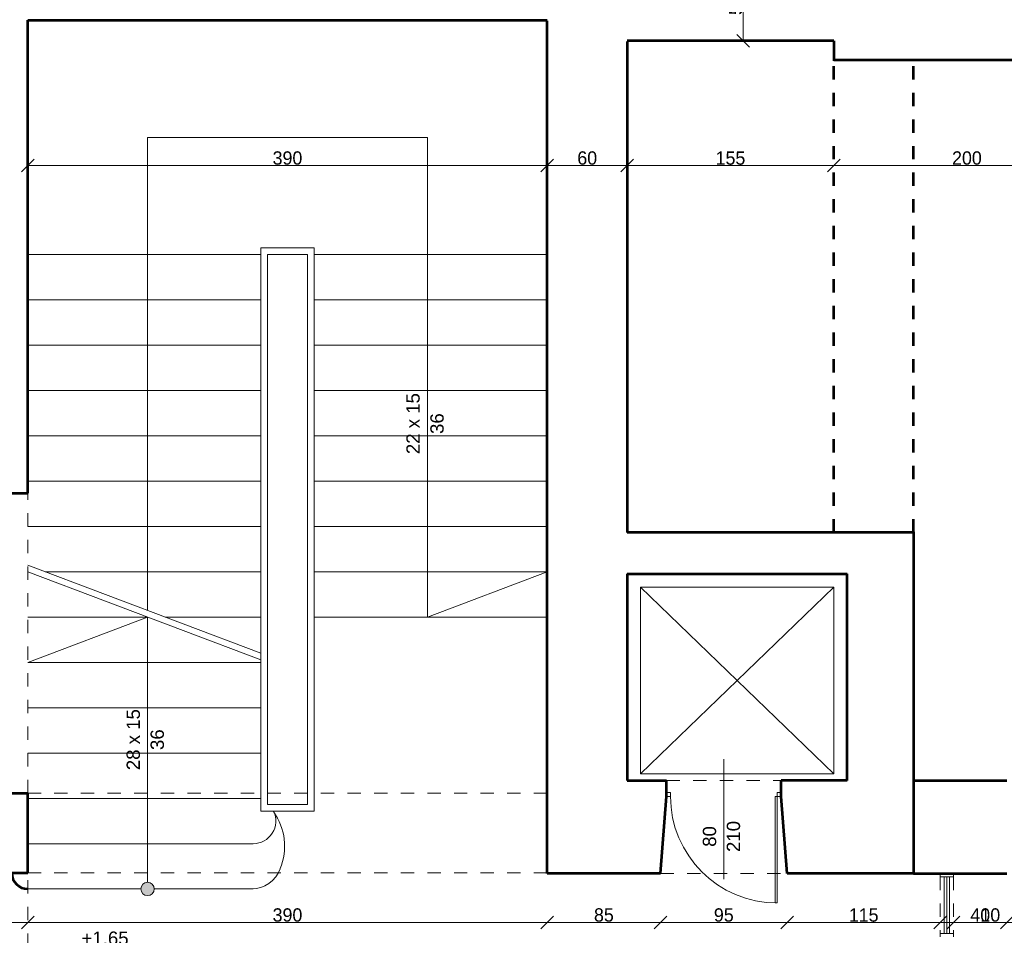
# Model space of a CAD drawing. Header units: inches. Extents: x -21887 to 84279, y -131485 to 67836.
# Tile 195 of 256: x 4221 to 11611, y 35718 to 42588. Entities that reach past the tile are written whole.
import ezdxf

# ---------------------------------------------------------------- set-up
doc = ezdxf.new("R2010")
doc.units = ezdxf.units.IN
doc.header["$MEASUREMENT"] = 0
doc.linetypes.add('Dashed copy', pattern=[200, 100, -100])
doc.layers.get('0').update_dxf_attribs({"lineweight": 13})
doc.layers.get('Defpoints').update_dxf_attribs({"lineweight": 13})
for name, color, linetype, lineweight in [('AI_MURY', 7, 'Continuous', 53), ('Dimensioning', 7, 'Continuous', 13), ('DRZWI', 7, 'Continuous', 13), ('PODCIAGI', 7, 'Continuous', 13), ('schodzy', 7, 'Continuous', 13)]:
    doc.layers.add(name, color=color, linetype=linetype, lineweight=lineweight)
doc.styles.add('GENERATED_STYLE_7', font='txt')
doc.styles.add('Style-Courier New', font='txt')
doc.dimstyles.new('Dimstyle_4', dxfattribs={"dimtxt": 100, "dimasz": 95, "dimexe": 0, "dimexo": 0, "dimgap": 0.09, "dimtad": 1, "dimdec": 0, "dimlfac": 0.1, "dimzin": 0, "dimdsep": 46, "dimlunit": 5, "dimtxsty": 'GENERATED_STYLE_7', "dimblk": 'ARROWHEAD_6', "dimcen": 0.09, "dimclrd": 161, "dimclre": 161, "dimclrt": 7, "dimadec": 0, "dimazin": 0, "dimtfac": 1, "dimtdec": 0, "dimtmove": 0, "dimatfit": 3, "dimfxl": 0, "dimtolj": 1, "dimtzin": 0, "dimarcsym": 0})
doc.dimstyles.new('Dimstyle_5', dxfattribs={"dimtxt": 100, "dimasz": 95, "dimexe": 0.18, "dimexo": 0, "dimgap": 0.09, "dimtad": 1, "dimtih": 1, "dimtoh": 1, "dimdec": 0, "dimlfac": 0.1, "dimzin": 0, "dimdsep": 46, "dimlunit": 5, "dimtxsty": 'GENERATED_STYLE_7', "dimblk": 'ARROWHEAD_6', "dimcen": 0.09, "dimclrd": 161, "dimclre": 161, "dimclrt": 7, "dimadec": 0, "dimazin": 0, "dimtfac": 1, "dimtdec": 0, "dimtmove": 0, "dimatfit": 3, "dimfxl": 0, "dimtolj": 1, "dimtzin": 0, "dimarcsym": 0})

# ---------------------------------------------------------------- blocks, each defined once
blk = doc.blocks.new('ARROWHEAD_6')
at = {"color": 0, "linetype": 'Continuous'}
for p, q in [((0, 0), (-1, 0)), ((-0.5, -0.5), (0.5, 0.5))]:
    blk.add_line(p, q, dxfattribs=at)
blk = doc.blocks.new('*U1528')
at = {"layer": 'Defpoints', "color": 0, "linetype": 'Continuous'}
for p in [(3680.5, 36185.7), (4280.5, 36185.7), (4280.5, 35813.9)]:
    blk.add_point(p, dxfattribs=at)
at = {"layer": 'Dimensioning', "color": 161, "linetype": 'Continuous', "lineweight": -2}
for p, q in [((3680.5, 35814), (3680.5, 35813.7)), ((3775.5, 35813.9), (4185.5, 35813.9)), ((4280.5, 35814), (4280.5, 35813.7))]:
    blk.add_line(p, q, dxfattribs=at)
at = {"layer": 'Dimensioning', "color": 161, "linetype": 'Continuous', "lineweight": -2, "xscale": 95, "yscale": 95, "zscale": 95, "rotation": 180}
blk.add_blockref('ARROWHEAD_6', (3680.5, 35813.9), dxfattribs=at)
at = {"layer": 'Dimensioning', "color": 161, "linetype": 'Continuous', "lineweight": -2, "xscale": 95, "yscale": 95, "zscale": 95}
blk.add_blockref('ARROWHEAD_6', (4280.5, 35813.9), dxfattribs=at)
at = {"layer": 'Dimensioning', "color": 7, "linetype": 'Continuous', "insert": (3980.5, 35870.1), "char_height": 100, "attachment_point": 5, "style": 'GENERATED_STYLE_7'}
blk.add_mtext('60', dxfattribs=at)
blk = doc.blocks.new('*D3197')
at = {"layer": 'Defpoints'}
for p in [(3680.5, 36185.7), (4280.5, 36185.7), (3980.5, 35813.9), (4280.5, 35813.9)]:
    blk.add_point(p, dxfattribs=at)
at = {"layer": 'Dimensioning', "color": 161, "linetype": 'Continuous'}
blk.add_blockref('*U1528', (0, 0), dxfattribs=at)
blk = doc.blocks.new('*U1529')
at = {"layer": 'Defpoints', "color": 0, "linetype": 'Continuous'}
for p in [(4280.5, 36185.7), (8180.5, 36185.7), (8180.5, 35813.9)]:
    blk.add_point(p, dxfattribs=at)
at = {"layer": 'Dimensioning', "color": 161, "linetype": 'Continuous', "lineweight": -2}
for p, q in [((4280.5, 35814), (4280.5, 35813.7)), ((4375.5, 35813.9), (8085.5, 35813.9)), ((8180.5, 35814), (8180.5, 35813.7))]:
    blk.add_line(p, q, dxfattribs=at)
at = {"layer": 'Dimensioning', "color": 161, "linetype": 'Continuous', "lineweight": -2, "xscale": 95, "yscale": 95, "zscale": 95, "rotation": 180}
blk.add_blockref('ARROWHEAD_6', (4280.5, 35813.9), dxfattribs=at)
at = {"layer": 'Dimensioning', "color": 161, "linetype": 'Continuous', "lineweight": -2, "xscale": 95, "yscale": 95, "zscale": 95}
blk.add_blockref('ARROWHEAD_6', (8180.5, 35813.9), dxfattribs=at)
at = {"layer": 'Dimensioning', "color": 7, "linetype": 'Continuous', "insert": (6230.5, 35870.1), "char_height": 100, "attachment_point": 5, "style": 'GENERATED_STYLE_7'}
blk.add_mtext('390', dxfattribs=at)
blk = doc.blocks.new('*D3198')
at = {"layer": 'Defpoints'}
for p in [(4280.5, 36185.7), (8180.5, 36185.7), (6230.5, 35813.9), (8180.5, 35813.9)]:
    blk.add_point(p, dxfattribs=at)
at = {"layer": 'Dimensioning', "color": 161, "linetype": 'Continuous'}
blk.add_blockref('*U1529', (0, 0), dxfattribs=at)
blk = doc.blocks.new('*U1530')
at = {"layer": 'Defpoints', "color": 0, "linetype": 'Continuous'}
for p in [(8180.5, 36185.7), (9030.5, 36180.7), (9030.5, 35813.9)]:
    blk.add_point(p, dxfattribs=at)
at = {"layer": 'Dimensioning', "color": 161, "linetype": 'Continuous', "lineweight": -2}
for p, q in [((8180.5, 35814), (8180.5, 35813.7)), ((8275.5, 35813.9), (8935.5, 35813.9)), ((9030.5, 35814), (9030.5, 35813.7))]:
    blk.add_line(p, q, dxfattribs=at)
at = {"layer": 'Dimensioning', "color": 161, "linetype": 'Continuous', "lineweight": -2, "xscale": 95, "yscale": 95, "zscale": 95, "rotation": 180}
blk.add_blockref('ARROWHEAD_6', (8180.5, 35813.9), dxfattribs=at)
at = {"layer": 'Dimensioning', "color": 161, "linetype": 'Continuous', "lineweight": -2, "xscale": 95, "yscale": 95, "zscale": 95}
blk.add_blockref('ARROWHEAD_6', (9030.5, 35813.9), dxfattribs=at)
at = {"layer": 'Dimensioning', "color": 7, "linetype": 'Continuous', "insert": (8605.5, 35870.1), "char_height": 100, "attachment_point": 5, "style": 'GENERATED_STYLE_7'}
blk.add_mtext('85', dxfattribs=at)
blk = doc.blocks.new('*D3199')
at = {"layer": 'Defpoints'}
for p in [(8180.5, 36185.7), (9030.5, 36180.7), (8605.5, 35813.9), (9030.5, 35813.9)]:
    blk.add_point(p, dxfattribs=at)
at = {"layer": 'Dimensioning', "color": 161, "linetype": 'Continuous'}
blk.add_blockref('*U1530', (0, 0), dxfattribs=at)
blk = doc.blocks.new('*U1531')
at = {"layer": 'Defpoints', "color": 0, "linetype": 'Continuous'}
for p in [(9030.5, 36180.7), (9980.5, 36180.7), (9980.5, 35813.9)]:
    blk.add_point(p, dxfattribs=at)
at = {"layer": 'Dimensioning', "color": 161, "linetype": 'Continuous', "lineweight": -2}
for p, q in [((9030.5, 35814), (9030.5, 35813.7)), ((9125.5, 35813.9), (9885.5, 35813.9)), ((9980.5, 35814), (9980.5, 35813.7))]:
    blk.add_line(p, q, dxfattribs=at)
at = {"layer": 'Dimensioning', "color": 161, "linetype": 'Continuous', "lineweight": -2, "xscale": 95, "yscale": 95, "zscale": 95, "rotation": 180}
blk.add_blockref('ARROWHEAD_6', (9030.5, 35813.9), dxfattribs=at)
at = {"layer": 'Dimensioning', "color": 161, "linetype": 'Continuous', "lineweight": -2, "xscale": 95, "yscale": 95, "zscale": 95}
blk.add_blockref('ARROWHEAD_6', (9980.5, 35813.9), dxfattribs=at)
at = {"layer": 'Dimensioning', "color": 7, "linetype": 'Continuous', "insert": (9505.5, 35870.1), "char_height": 100, "attachment_point": 5, "style": 'GENERATED_STYLE_7'}
blk.add_mtext('95', dxfattribs=at)
blk = doc.blocks.new('*D3200')
at = {"layer": 'Defpoints'}
for p in [(9030.5, 36180.7), (9980.5, 36180.7), (9505.5, 35813.9), (9980.5, 35813.9)]:
    blk.add_point(p, dxfattribs=at)
at = {"layer": 'Dimensioning', "color": 161, "linetype": 'Continuous'}
blk.add_blockref('*U1531', (0, 0), dxfattribs=at)
blk = doc.blocks.new('*U1532')
at = {"layer": 'Defpoints', "color": 0, "linetype": 'Continuous'}
for p in [(9980.5, 36180.7), (11130.5, 36180.7), (11130.5, 35813.9)]:
    blk.add_point(p, dxfattribs=at)
at = {"layer": 'Dimensioning', "color": 161, "linetype": 'Continuous', "lineweight": -2}
for p, q in [((9980.5, 35814), (9980.5, 35813.7)), ((10075.5, 35813.9), (11035.5, 35813.9)), ((11130.5, 35814), (11130.5, 35813.7))]:
    blk.add_line(p, q, dxfattribs=at)
at = {"layer": 'Dimensioning', "color": 161, "linetype": 'Continuous', "lineweight": -2, "xscale": 95, "yscale": 95, "zscale": 95, "rotation": 180}
blk.add_blockref('ARROWHEAD_6', (9980.5, 35813.9), dxfattribs=at)
at = {"layer": 'Dimensioning', "color": 161, "linetype": 'Continuous', "lineweight": -2, "xscale": 95, "yscale": 95, "zscale": 95}
blk.add_blockref('ARROWHEAD_6', (11130.5, 35813.9), dxfattribs=at)
at = {"layer": 'Dimensioning', "color": 7, "linetype": 'Continuous', "insert": (10555.5, 35869.6), "char_height": 100, "attachment_point": 5, "style": 'GENERATED_STYLE_7'}
blk.add_mtext('115', dxfattribs=at)
blk = doc.blocks.new('*D3201')
at = {"layer": 'Defpoints'}
for p in [(9980.5, 36180.7), (11130.5, 36180.7), (10555.5, 35813.9), (11130.5, 35813.9)]:
    blk.add_point(p, dxfattribs=at)
at = {"layer": 'Dimensioning', "color": 161, "linetype": 'Continuous'}
blk.add_blockref('*U1532', (0, 0), dxfattribs=at)
blk = doc.blocks.new('*U1533')
at = {"layer": 'Defpoints', "color": 0, "linetype": 'Continuous'}
for p in [(11130.5, 36180.7), (11230.5, 36180.7), (11230.5, 35813.9)]:
    blk.add_point(p, dxfattribs=at)
at = {"layer": 'Dimensioning', "color": 161, "linetype": 'Continuous', "lineweight": -2}
for p, q in [((11035.5, 35813.9), (10940.5, 35813.9)), ((11130.5, 35814), (11130.5, 35813.7)), ((11130.5, 35813.9), (11230.5, 35813.9)), ((11230.5, 35814), (11230.5, 35813.7)), ((11325.5, 35813.9), (11591.7, 35813.9))]:
    blk.add_line(p, q, dxfattribs=at)
at = {"layer": 'Dimensioning', "color": 161, "linetype": 'Continuous', "lineweight": -2, "xscale": 95, "yscale": 95, "zscale": 95}
blk.add_blockref('ARROWHEAD_6', (11130.5, 35813.9), dxfattribs=at)
at = {"layer": 'Dimensioning', "color": 161, "linetype": 'Continuous', "lineweight": -2, "xscale": 95, "yscale": 95, "zscale": 95, "rotation": 180}
blk.add_blockref('ARROWHEAD_6', (11230.5, 35813.9), dxfattribs=at)
at = {"layer": 'Dimensioning', "color": 7, "linetype": 'Continuous', "insert": (11506.1, 35870.1), "char_height": 100, "attachment_point": 5, "style": 'GENERATED_STYLE_7'}
blk.add_mtext('10', dxfattribs=at)
blk = doc.blocks.new('*D3202')
at = {"layer": 'Defpoints'}
for p in [(11130.5, 36180.7), (11230.5, 36180.7), (11230.5, 35813.9), (11506.1, 35813.9)]:
    blk.add_point(p, dxfattribs=at)
at = {"layer": 'Dimensioning', "color": 161, "linetype": 'Continuous'}
blk.add_blockref('*U1533', (0, 0), dxfattribs=at)
blk = doc.blocks.new('*U1534')
at = {"layer": 'Defpoints', "color": 0, "linetype": 'Continuous'}
for p in [(11230.5, 36180.7), (11630.5, 36180.7), (11630.5, 35813.9)]:
    blk.add_point(p, dxfattribs=at)
at = {"layer": 'Dimensioning', "color": 161, "linetype": 'Continuous', "lineweight": -2}
for p, q in [((11230.5, 35814), (11230.5, 35813.7)), ((11325.5, 35813.9), (11535.5, 35813.9)), ((11630.5, 35814), (11630.5, 35813.7))]:
    blk.add_line(p, q, dxfattribs=at)
at = {"layer": 'Dimensioning', "color": 161, "linetype": 'Continuous', "lineweight": -2, "xscale": 95, "yscale": 95, "zscale": 95, "rotation": 180}
blk.add_blockref('ARROWHEAD_6', (11230.5, 35813.9), dxfattribs=at)
at = {"layer": 'Dimensioning', "color": 161, "linetype": 'Continuous', "lineweight": -2, "xscale": 95, "yscale": 95, "zscale": 95}
blk.add_blockref('ARROWHEAD_6', (11630.5, 35813.9), dxfattribs=at)
at = {"layer": 'Dimensioning', "color": 7, "linetype": 'Continuous', "insert": (11430.5, 35870.1), "char_height": 100, "attachment_point": 5, "style": 'GENERATED_STYLE_7'}
blk.add_mtext('40', dxfattribs=at)
blk = doc.blocks.new('*D3203')
at = {"layer": 'Defpoints'}
for p in [(11230.5, 36180.7), (11630.5, 36180.7), (11430.5, 35813.9), (11630.5, 35813.9)]:
    blk.add_point(p, dxfattribs=at)
at = {"layer": 'Dimensioning', "color": 161, "linetype": 'Continuous'}
blk.add_blockref('*U1534', (0, 0), dxfattribs=at)
blk = doc.blocks.new('*U1535')
at = {"layer": 'Defpoints', "color": 0, "linetype": 'Continuous'}
for p in [(11630.5, 36180.7), (14830.5, 36180.7), (14830.5, 35813.9)]:
    blk.add_point(p, dxfattribs=at)
at = {"layer": 'Dimensioning', "color": 161, "linetype": 'Continuous', "lineweight": -2}
for p, q in [((11630.5, 35814), (11630.5, 35813.7)), ((11725.5, 35813.9), (14735.5, 35813.9)), ((14830.5, 35814), (14830.5, 35813.7))]:
    blk.add_line(p, q, dxfattribs=at)
at = {"layer": 'Dimensioning', "color": 161, "linetype": 'Continuous', "lineweight": -2, "xscale": 95, "yscale": 95, "zscale": 95, "rotation": 180}
blk.add_blockref('ARROWHEAD_6', (11630.5, 35813.9), dxfattribs=at)
at = {"layer": 'Dimensioning', "color": 161, "linetype": 'Continuous', "lineweight": -2, "xscale": 95, "yscale": 95, "zscale": 95}
blk.add_blockref('ARROWHEAD_6', (14830.5, 35813.9), dxfattribs=at)
at = {"layer": 'Dimensioning', "color": 7, "linetype": 'Continuous', "insert": (13230.5, 35870.1), "char_height": 100, "attachment_point": 5, "style": 'GENERATED_STYLE_7'}
blk.add_mtext('320', dxfattribs=at)
blk = doc.blocks.new('*D3204')
at = {"layer": 'Defpoints'}
for p in [(11630.5, 36180.7), (14830.5, 36180.7), (13230.5, 35813.9), (14830.5, 35813.9)]:
    blk.add_point(p, dxfattribs=at)
at = {"layer": 'Dimensioning', "color": 161, "linetype": 'Continuous'}
blk.add_blockref('*U1535', (0, 0), dxfattribs=at)
blk = doc.blocks.new('*U1560')
at = {"layer": 'Defpoints', "color": 0, "linetype": 'Continuous'}
for p in [(4280.5, 41493.7), (8180.5, 41493.7), (8180.5, 41493.7)]:
    blk.add_point(p, dxfattribs=at)
at = {"layer": 'Dimensioning', "color": 161, "linetype": 'Continuous', "lineweight": -2}
for p, q in [((4280.5, 41493.7), (4280.5, 41493.9)), ((4375.5, 41493.7), (8085.5, 41493.7)), ((8180.5, 41493.7), (8180.5, 41493.9))]:
    blk.add_line(p, q, dxfattribs=at)
at = {"layer": 'Dimensioning', "color": 161, "linetype": 'Continuous', "lineweight": -2, "xscale": 95, "yscale": 95, "zscale": 95, "rotation": 180}
blk.add_blockref('ARROWHEAD_6', (4280.5, 41493.7), dxfattribs=at)
at = {"layer": 'Dimensioning', "color": 161, "linetype": 'Continuous', "lineweight": -2, "xscale": 95, "yscale": 95, "zscale": 95}
blk.add_blockref('ARROWHEAD_6', (8180.5, 41493.7), dxfattribs=at)
at = {"layer": 'Dimensioning', "color": 7, "linetype": 'Continuous', "insert": (6230.5, 41550), "char_height": 100, "attachment_point": 5, "style": 'GENERATED_STYLE_7'}
blk.add_mtext('390', dxfattribs=at)
blk = doc.blocks.new('*D3229')
at = {"layer": 'Defpoints'}
for p in [(4280.5, 41493.7), (6230.5, 41493.7), (8180.5, 41493.7), (8180.5, 41493.7)]:
    blk.add_point(p, dxfattribs=at)
at = {"layer": 'Dimensioning', "color": 161, "linetype": 'Continuous'}
blk.add_blockref('*U1560', (0, 0), dxfattribs=at)
blk = doc.blocks.new('*U1561')
at = {"layer": 'Defpoints', "color": 0, "linetype": 'Continuous'}
for p in [(8180.5, 41493.7), (8780.5, 41493.7), (8780.5, 41493.7)]:
    blk.add_point(p, dxfattribs=at)
at = {"layer": 'Dimensioning', "color": 161, "linetype": 'Continuous', "lineweight": -2}
for p, q in [((8180.5, 41493.7), (8180.5, 41493.9)), ((8275.5, 41493.7), (8685.5, 41493.7)), ((8780.5, 41493.7), (8780.5, 41493.9))]:
    blk.add_line(p, q, dxfattribs=at)
at = {"layer": 'Dimensioning', "color": 161, "linetype": 'Continuous', "lineweight": -2, "xscale": 95, "yscale": 95, "zscale": 95, "rotation": 180}
blk.add_blockref('ARROWHEAD_6', (8180.5, 41493.7), dxfattribs=at)
at = {"layer": 'Dimensioning', "color": 161, "linetype": 'Continuous', "lineweight": -2, "xscale": 95, "yscale": 95, "zscale": 95}
blk.add_blockref('ARROWHEAD_6', (8780.5, 41493.7), dxfattribs=at)
at = {"layer": 'Dimensioning', "color": 7, "linetype": 'Continuous', "insert": (8480.5, 41550), "char_height": 100, "attachment_point": 5, "style": 'GENERATED_STYLE_7'}
blk.add_mtext('60', dxfattribs=at)
blk = doc.blocks.new('*D3230')
at = {"layer": 'Defpoints'}
for p in [(8180.5, 41493.7), (8480.5, 41493.7), (8780.5, 41493.7), (8780.5, 41493.7)]:
    blk.add_point(p, dxfattribs=at)
at = {"layer": 'Dimensioning', "color": 161, "linetype": 'Continuous'}
blk.add_blockref('*U1561', (0, 0), dxfattribs=at)
blk = doc.blocks.new('*U1562')
at = {"layer": 'Defpoints', "color": 0, "linetype": 'Continuous'}
for p in [(8780.5, 41493.7), (10330.5, 41493.7), (10330.5, 41493.7)]:
    blk.add_point(p, dxfattribs=at)
at = {"layer": 'Dimensioning', "color": 161, "linetype": 'Continuous', "lineweight": -2}
for p, q in [((8780.5, 41493.7), (8780.5, 41493.9)), ((8875.5, 41493.7), (10235.5, 41493.7)), ((10330.5, 41493.7), (10330.5, 41493.9))]:
    blk.add_line(p, q, dxfattribs=at)
at = {"layer": 'Dimensioning', "color": 161, "linetype": 'Continuous', "lineweight": -2, "xscale": 95, "yscale": 95, "zscale": 95, "rotation": 180}
blk.add_blockref('ARROWHEAD_6', (8780.5, 41493.7), dxfattribs=at)
at = {"layer": 'Dimensioning', "color": 161, "linetype": 'Continuous', "lineweight": -2, "xscale": 95, "yscale": 95, "zscale": 95}
blk.add_blockref('ARROWHEAD_6', (10330.5, 41493.7), dxfattribs=at)
at = {"layer": 'Dimensioning', "color": 7, "linetype": 'Continuous', "insert": (9555.5, 41549.5), "char_height": 100, "attachment_point": 5, "style": 'GENERATED_STYLE_7'}
blk.add_mtext('155', dxfattribs=at)
blk = doc.blocks.new('*D3231')
at = {"layer": 'Defpoints'}
for p in [(8780.5, 41493.7), (9555.5, 41493.7), (10330.5, 41493.7), (10330.5, 41493.7)]:
    blk.add_point(p, dxfattribs=at)
at = {"layer": 'Dimensioning', "color": 161, "linetype": 'Continuous'}
blk.add_blockref('*U1562', (0, 0), dxfattribs=at)
blk = doc.blocks.new('*U1563')
at = {"layer": 'Defpoints', "color": 0, "linetype": 'Continuous'}
for p in [(12330.5, 42458), (10330.5, 41493.7), (12330.5, 41493.7)]:
    blk.add_point(p, dxfattribs=at)
at = {"layer": 'Dimensioning', "color": 161, "linetype": 'Continuous', "lineweight": -2}
for p, q in [((10330.5, 41493.7), (10330.5, 41493.9)), ((10425.5, 41493.7), (12235.5, 41493.7)), ((12330.5, 41493.9), (12330.5, 41493.6))]:
    blk.add_line(p, q, dxfattribs=at)
at = {"layer": 'Dimensioning', "color": 161, "linetype": 'Continuous', "lineweight": -2, "xscale": 95, "yscale": 95, "zscale": 95, "rotation": 180}
blk.add_blockref('ARROWHEAD_6', (10330.5, 41493.7), dxfattribs=at)
at = {"layer": 'Dimensioning', "color": 161, "linetype": 'Continuous', "lineweight": -2, "xscale": 95, "yscale": 95, "zscale": 95}
blk.add_blockref('ARROWHEAD_6', (12330.5, 41493.7), dxfattribs=at)
at = {"layer": 'Dimensioning', "color": 7, "linetype": 'Continuous', "insert": (11330.5, 41550), "char_height": 100, "attachment_point": 5, "style": 'GENERATED_STYLE_7'}
blk.add_mtext('200', dxfattribs=at)
blk = doc.blocks.new('*D3232')
at = {"layer": 'Defpoints'}
for p in [(12330.5, 42458), (10330.5, 41493.7), (11330.5, 41493.7), (12330.5, 41493.7)]:
    blk.add_point(p, dxfattribs=at)
at = {"layer": 'Dimensioning', "color": 161, "linetype": 'Continuous'}
blk.add_blockref('*U1563', (0, 0), dxfattribs=at)
blk = doc.blocks.new('*U898')
at = {"layer": 'Defpoints', "color": 0, "linetype": 'Continuous'}
for p in [(9651.1, 42965.7), (10330.5, 42965.7), (10229.2, 42430.7)]:
    blk.add_point(p, dxfattribs=at)
at = {"layer": 'Dimensioning', "color": 161, "linetype": 'Continuous', "lineweight": -2}
for p, q in [((9651.3, 42965.7), (9651.1, 42965.7)), ((9651.1, 42525.7), (9651.1, 42870.7)), ((9651.3, 42430.7), (9651.1, 42430.7))]:
    blk.add_line(p, q, dxfattribs=at)
at = {"layer": 'Dimensioning', "color": 161, "linetype": 'Continuous', "lineweight": -2, "xscale": 95, "yscale": 95, "zscale": 95}
for p, rotation in [((9651.1, 42965.7), 90), ((9651.1, 42430.7), 270)]:
    blk.add_blockref('ARROWHEAD_6', p, dxfattribs=dict(at, rotation=rotation))
at = {"layer": 'Dimensioning', "color": 7, "linetype": 'Continuous', "insert": (9594.8, 42698.2), "char_height": 100, "attachment_point": 5, "rotation": 90, "style": 'GENERATED_STYLE_7'}
blk.add_mtext('53', dxfattribs=at)
blk = doc.blocks.new('*D3263')
at = {"layer": 'Defpoints'}
for p in [(9651.1, 42965.7), (10330.5, 42965.7), (9651.1, 42698.2), (10229.2, 42430.7)]:
    blk.add_point(p, dxfattribs=at)
at = {"layer": 'Dimensioning', "color": 161, "linetype": 'Continuous'}
blk.add_blockref('*U898', (0, 0), dxfattribs=at)

msp = doc.modelspace()

# ---------------------------------------------------------------- hatches: boundary and pattern name
at = {"layer": 'schodzy'}
msp.add_hatch(color=9, dxfattribs=at).paths.add_polyline_path([(5230.5, 36065.7, 1), (5130.5, 36065.7, 1)], flags=16)

# ---------------------------------------------------------------- linework, layer by layer
at = {"layer": 'AI_MURY', "color": 7, "linetype": 'Continuous'}
for p, q in [((4280.5, 42585.7), (8180.5, 42585.7)), ((4280.5, 39035.7), (4280.5, 42585.7)), ((8180.5, 36180.7), (8180.5, 42580.7)), ((10330.5, 42430.7), (8780.5, 42430.7)), ((8780.5, 42425.7), (8780.5, 38740.7)), ((10330.5, 42430.7), (10330.5, 42280.7)), ((12330.5, 42285.7), (10330.5, 42285.7)), ((3680.5, 39035.7), (4280.5, 39035.7)), ((10930.5, 38740.7), (8780.5, 38740.7)), ((10930.5, 38745.7), (10930.5, 36880.7)), ((8780.5, 38430.7), (8780.5, 36880.7)), ((8780.5, 38430.7), (10430.5, 38430.7)), ((10430.5, 36880.7), (10430.5, 38430.7)), ((8780.5, 36880.7), (9075.5, 36880.7)), ((9075.5, 36760.7), (9075.5, 36880.7)), ((10430.5, 36880.7), (9935.5, 36880.7)), ((9935.5, 36760.7), (9935.5, 36880.7)), ((10930.5, 36880.7), (10930.5, 36180.7)), ((10930.5, 36880.7), (11630.5, 36880.7)), ((3680.5, 36785.7), (4280.5, 36785.7)), ((4280.5, 36185.7), (4280.5, 36785.7)), ((9030.5, 36180.7), (9075.5, 36760.7)), ((9980.5, 36180.7), (9935.5, 36760.7)), ((3680.5, 36185.7), (4280.5, 36185.7)), ((9030.5, 36180.7), (8180.5, 36180.7)), ((10930.5, 36180.7), (9980.5, 36180.7)), ((10930.5, 36180.7), (11630.5, 36180.7))]:
    msp.add_line(p, q, dxfattribs=at)
at = {"layer": 'AI_MURY', "color": 7, "linetype": 'Dashed copy'}
for p, q in [((10330.5, 38740.7), (10330.5, 42285.7)), ((10930.5, 38740.7), (10930.5, 42285.7))]:
    msp.add_line(p, q, dxfattribs=at)
at = {"layer": 'AI_MURY', "color": 9, "linetype": 'Continuous'}
msp.add_arc((4280.5, 36185.7), 120, 180, 270, dxfattribs=at)
at = {"layer": 'DRZWI', "color": 5, "linetype": 'Continuous'}
for p, q in [((9105.5, 36790.7), (9075.5, 36790.7)), ((9105.5, 36760.7), (9075.5, 36760.7)), ((9105.5, 36790.7), (9105.5, 36760.7)), ((9905.5, 36760.7), (9890.5, 36760.7)), ((9890.5, 36760.7), (9890.5, 35960.7)), ((9905.5, 36790.7), (9905.5, 36760.7)), ((9935.5, 36790.7), (9905.5, 36790.7)), ((9935.5, 36760.7), (9905.5, 36760.7)), ((9905.5, 36760.7), (9905.5, 35960.7)), ((11130.5, 36180.7), (11230.5, 36180.7)), ((11130.5, 36180.7), (11130.5, 36155.7)), ((11230.5, 36155.7), (11130.5, 36155.7)), ((11230.5, 36180.7), (11230.5, 36155.7)), ((9905.5, 35960.7), (9890.5, 35960.7))]:
    msp.add_line(p, q, dxfattribs=at)
at = {"layer": 'PODCIAGI', "color": 7, "linetype": 'Dashed copy'}
for p, q in [((4280.5, 36785.7), (8180.5, 36785.7)), ((4280.5, 36185.7), (8180.5, 36185.7)), ((4280.5, 33430.7), (4280.5, 36185.7))]:
    msp.add_line(p, q, dxfattribs=at)
at = {"layer": 'PODCIAGI', "color": 5, "linetype": 'Dashed copy'}
for p, q in [((11130.5, 36155.7), (11130.5, 35730.7)), ((11230.5, 36155.7), (11230.5, 35730.7))]:
    msp.add_line(p, q, dxfattribs=at)
at = {"layer": 'PODCIAGI', "color": 5, "linetype": 'Continuous'}
for p, q in [((11160.5, 36155.7), (11160.5, 35730.7)), ((11180.5, 36155.7), (11180.5, 35730.7)), ((11200.5, 36155.7), (11200.5, 35730.7)), ((11130.5, 35705.7), (11130.5, 35730.7)), ((11230.5, 35730.7), (11130.5, 35730.7)), ((11230.5, 35705.7), (11230.5, 35730.7))]:
    msp.add_line(p, q, dxfattribs=at)
at = {"layer": 'schodzy', "color": 9, "linetype": 'Continuous'}
for p, q in [((5180.5, 41705.7), (7280.5, 41705.7)), ((5180.5, 38155.7), (5180.5, 41705.7)), ((7280.5, 38105.7), (7280.5, 41705.7)), ((6030.5, 36648.5), (6030.5, 40875.7)), ((6030.5, 40875.7), (6430.5, 40875.7)), ((6430.5, 36648.5), (6430.5, 40875.7)), ((6030.5, 40825.7), (4280.5, 40825.7)), ((6080.5, 36698.5), (6080.5, 40825.7)), ((6080.5, 40825.7), (6380.5, 40825.7)), ((6380.5, 36698.5), (6380.5, 40825.7)), ((8180.5, 40825.7), (6430.5, 40825.7)), ((6030.5, 40485.7), (4280.5, 40485.7)), ((8180.5, 40485.7), (6430.5, 40485.7)), ((6030.5, 40145.7), (4280.5, 40145.7)), ((8180.5, 40145.7), (6430.5, 40145.7)), ((6030.5, 39805.7), (4280.5, 39805.7)), ((8180.5, 39805.7), (6430.5, 39805.7)), ((6030.5, 39465.7), (4280.5, 39465.7)), ((8180.5, 39465.7), (6430.5, 39465.7)), ((6030.5, 39125.7), (4280.5, 39125.7)), ((8180.5, 39125.7), (6430.5, 39125.7)), ((6030.5, 38785.7), (4280.5, 38785.7)), ((8180.5, 38785.7), (6430.5, 38785.7)), ((6030.5, 37834.6), (4280.5, 38495.7)), ((6030.5, 37784.6), (4280.5, 38445.7)), ((6030.5, 38445.7), (4412.9, 38445.7)), ((8180.5, 38445.7), (6430.5, 38445.7)), ((7280.5, 38105.7), (8180.5, 38445.7)), ((5180.5, 38105.7), (4280.5, 38105.7)), ((5180.5, 38105.7), (4280.5, 37765.7)), ((5180.5, 36115.7), (5180.5, 38105.7)), ((6030.5, 38105.7), (5312.9, 38105.7)), ((8180.5, 38105.7), (6430.5, 38105.7)), ((6030.5, 37765.7), (4280.5, 37765.7)), ((6030.5, 37425.7), (4280.5, 37425.7)), ((6030.5, 37085.7), (4280.5, 37085.7)), ((6030.5, 36745.7), (4280.5, 36745.7)), ((6380.5, 36698.5), (6080.5, 36698.5)), ((6430.5, 36648.5), (6030.5, 36648.5)), ((5973.2, 36405.7), (4280.5, 36405.7)), ((5130.5, 36065.7), (4280.5, 36065.7)), ((5973.2, 36065.7), (5230.5, 36065.7))]:
    msp.add_line(p, q, dxfattribs=at)
at = {"layer": 'schodzy', "color": 7, "linetype": 'Dashed copy'}
for p, q in [((4280.5, 36785.7), (4280.5, 39035.7)), ((9075.5, 36880.7), (9935.5, 36880.7)), ((9030.5, 36180.7), (9980.5, 36180.7))]:
    msp.add_line(p, q, dxfattribs=at)
at = {"layer": 'schodzy', "color": 5, "linetype": 'Continuous'}
for p, q in [((10330.5, 38330.7), (8880.5, 36930.7)), ((8880.5, 38330.7), (8880.5, 36930.7)), ((8880.5, 38330.7), (10330.5, 36930.7)), ((10330.5, 38330.7), (8880.5, 38330.7)), ((10330.5, 36930.7), (10330.5, 38330.7)), ((9505.5, 36139), (9505.5, 37039)), ((8880.5, 36930.7), (10330.5, 36930.7))]:
    msp.add_line(p, q, dxfattribs=at)
at = {"layer": 'schodzy', "color": 9, "linetype": 'Continuous'}
msp.add_circle((5180.5, 36065.7), 50, dxfattribs=at)
at = {"layer": 'schodzy', "color": 5, "linetype": 'Continuous'}
msp.add_arc((9905.5, 36760.7), 800, 180, 270, dxfattribs=at)
at = {"layer": 'schodzy', "color": 9, "linetype": 'Continuous'}
for centre, radius, start, end in [((5973.2, 36575.7), 170, 270, 25.08032), ((5768.4, 36387.4), 440.8, 337.44731, 35.98521), ((5959, 36296.8), 231.1, 270, 340.08062)]:
    msp.add_arc(centre, radius, start, end, dxfattribs=at)

# ---------------------------------------------------------------- texts
at = {"layer": 'schodzy', "color": 9, "char_height": 100, "width": 1279.368, "attachment_point": 2, "rotation": 90, "line_spacing_factor": 1.079165, "style": 'GENERATED_STYLE_7'}
for s, insert in [('\\fArial|b0|i0|c238|p39;22 x 15\\P36', (7122.9, 39557.6)), ('\\fArial|b0|i0|c238|p39;28 x 15\\P36', (5022.9, 37186.2))]:
    msp.add_mtext(s, dxfattribs=dict(at, insert=insert))
at = {"layer": 'schodzy', "color": 5, "insert": (9347.9, 36459.7), "char_height": 100, "width": 704.483, "attachment_point": 2, "rotation": 90, "line_spacing_factor": 1.079165, "style": 'GENERATED_STYLE_7'}
msp.add_mtext('\\fArial|b0|i0|c238|p39;80\\P210', dxfattribs=at)
at = {"layer": 'schodzy', "color": 9, "insert": (4861.3, 35746.5), "char_height": 100, "width": 614.783, "attachment_point": 2, "style": 'GENERATED_STYLE_7'}
msp.add_mtext('\\fArial|b0|i0|c238|p39;+1,65', dxfattribs=at)

# ---------------------------------------------------------------- dimensions: what is measured, and where the dimension line sits
at = {"layer": 'Dimensioning', "color": 161, "linetype": 'Continuous'}
dim = msp.add_linear_dim(base=(9651.1123138, 42965.7131048), p1=(10229.1809618, 42430.7131048), p2=(10330.5180538, 42965.7131048), angle=90, dimstyle='Dimstyle_4', override={"dimtxsty": 'Style-Courier New', "dimclrd": 0, "dimclre": 161, "dimlwe": 0}, dxfattribs=at)
dim.commit()
dim.dimension.update_dxf_attribs({"geometry": '*D3263', "text_midpoint": (9651.1123138, 42698.2131048), "dimtype": 128})
for base, p1, p2, picture, middle in [((12330.5, 41493.7), (10330.5, 41493.7), (12330.5, 42458), '*D3232', (11330.5, 41493.7)), ((8180.5, 41493.7), (4280.5, 41493.7), (8180.5, 41493.7), '*D3229', (6230.5, 41493.7)), ((8780.5, 41493.7), (8180.5, 41493.7), (8780.5, 41493.7), '*D3230', (8480.5, 41493.7)), ((10330.5, 41493.7), (8780.5, 41493.7), (10330.5, 41493.7), '*D3231', (9555.5, 41493.7)), ((4280.5, 35813.9), (3680.5, 36185.7), (4280.5, 36185.7), '*D3197', (3980.5, 35813.9)), ((8180.5, 35813.9), (4280.5, 36185.7), (8180.5, 36185.7), '*D3198', (6230.5, 35813.9)), ((9030.5, 35813.9), (8180.5, 36185.7), (9030.5, 36180.7), '*D3199', (8605.5, 35813.9)), ((9980.5, 35813.9), (9030.5, 36180.7), (9980.5, 36180.7), '*D3200', (9505.5, 35813.9)), ((11130.5, 35813.9), (9980.5, 36180.7), (11130.5, 36180.7), '*D3201', (10555.5, 35813.9)), ((11230.5, 35813.9), (11130.5, 36180.7), (11230.5, 36180.7), '*D3202', (11506.1, 35813.9)), ((11630.5, 35813.9), (11230.5, 36180.7), (11630.5, 36180.7), '*D3203', (11430.5, 35813.9)), ((14830.5, 35813.9), (11630.5, 36180.7), (14830.5, 36180.7), '*D3204', (13230.5, 35813.9))]:
    dim = msp.add_linear_dim(base=base, p1=p1, p2=p2, dimstyle='Dimstyle_5', override={"dimtxsty": 'Style-Courier New', "dimclrd": 0, "dimclre": 161, "dimlwe": 0}, dxfattribs=at)
    dim.commit()
    dim.dimension.update_dxf_attribs({"geometry": picture, "text_midpoint": middle, "dimtype": 128})

doc.saveas('drawing.dxf')
